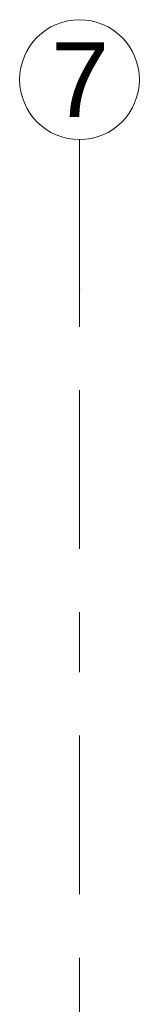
# Model space of a CAD drawing. Header units: metres. Extents: x -3.6 to 84.5, y -11 to 16.8.
# Tile 83 of 229: x 22.03 to 22.23, y 15.163 to 16.805. Entities that reach past the tile are written whole.
import ezdxf

# ---------------------------------------------------------------- set-up
doc = ezdxf.new("R2010")
doc.units = ezdxf.units.M
doc.header["$MEASUREMENT"] = 0
doc.linetypes.add('Strichlinie doppelt', pattern=[0.546806, 0.264583, -0.105833, 0.070556, -0.105833])
doc.layers.add('451 - Universal.Achsen Raster', color=7, linetype='Continuous')
doc.styles.add('ERSTELLTER_STIL_2', font='txt')

msp = doc.modelspace()

# ---------------------------------------------------------------- linework, layer by layer
at = {"layer": '451 - Universal.Achsen Raster', "color": 160, "linetype": 'Strichlinie doppelt', "lineweight": 9, "true_color": 0x3232ff}
for p, q in [((22.13, 16.355), (22.13, 16.605)), ((22.13, -10.585), (22.13, 16.355))]:
    msp.add_line(p, q, dxfattribs=at)
at = {"layer": '451 - Universal.Achsen Raster', "color": 160, "linetype": 'Continuous', "lineweight": 9, "true_color": 0x3232ff}
msp.add_circle((22.13, 16.705), 0.1, dxfattribs=at)
at = {"layer": '451 - Universal.Achsen Raster', "color": 160, "linetype": 'Strichlinie doppelt', "lineweight": 9, "true_color": 0x3232ff}
msp.add_point((22.13, 16.355), dxfattribs=at)
msp.add_point((22.13, 16.355), dxfattribs=at)

# ---------------------------------------------------------------- texts
at = {"layer": '451 - Universal.Achsen Raster', "color": 160, "lineweight": 9, "true_color": 0x3232ff, "insert": (22.0826, 16.7675), "char_height": 0.125, "attachment_point": 1, "style": 'ERSTELLTER_STIL_2'}
msp.add_mtext('\\A1;{\\pql;\\pt0;\\fArial|b0|i0|c0|p38;7}', dxfattribs=at)

doc.saveas('drawing.dxf')
